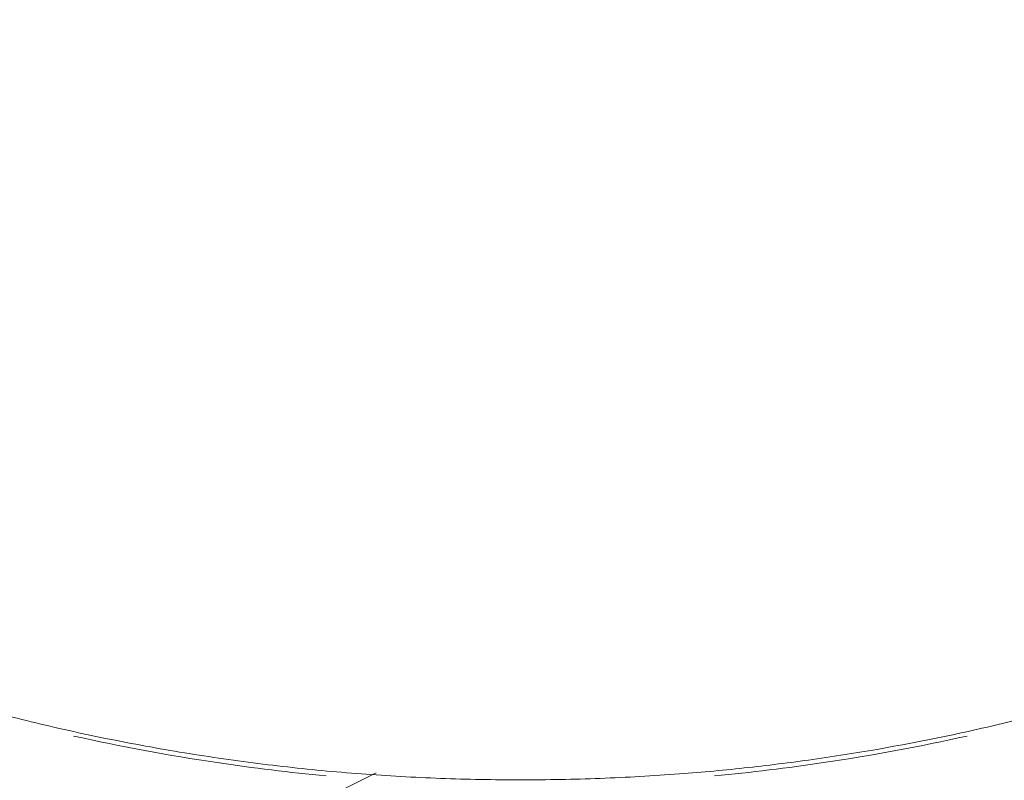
# Model space of a CAD drawing. Header units: millimetres. Extents: x 5980700 to 6194397, y -12939 to 2351883.
# Tile 73 of 124: x 6036539 to 6036701, y -2403 to -2279. Entities that reach past the tile are written whole.
import ezdxf

# ---------------------------------------------------------------- set-up
doc = ezdxf.new("R2010")
doc.units = ezdxf.units.MM
for name, color, linetype, lineweight in [('A-FLOR-PATT', 8, 'Continuous', 18), ('P-SANR-FIXT', 6, 'Continuous', 9), ('Q-CASE', 31, 'Continuous', 9)]:
    doc.layers.add(name, color=color, linetype=linetype, lineweight=lineweight)

# ---------------------------------------------------------------- blocks, each defined once
blk = doc.blocks.new('Componentes de gabinete 9 - Componentes de gabinete 10-3871332-PLANTA DE CAIMENTO DE PISOS - TÉRREO')
at = {"layer": 'Q-CASE', "lineweight": 5}
h = blk.add_hatch(dxfattribs=at)
h.set_pattern_fill('FP_32', color=256, style=0, pattern_type=2)
h.set_pattern_definition([(0, (2e-05, -3e-05), (812.8, 203.2), [33.528, -576.072, 33.528, -576.072, -3251.2]), (0, (2e-05, -3e-05), (812.8, 203.2), [-1219.2, 33.528, -1185.672, 33.528, -576.072, -1422.4]), (0, (2e-05, -3e-05), (812.8, 203.2), [-3048, 33.528, -372.872, 33.528, -982.472]), (120, (304.8, 101.6), (-582.3763620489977, 602.3054481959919), [33.52799999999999, -576.0719999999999, 33.52799999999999, -576.0719999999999, -3251.199999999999]), (120, (304.8, 101.6), (-582.3763620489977, 602.3054481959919), [-1219.2, 33.52799999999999, -1185.672, 33.52799999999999, -576.0719999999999, -1422.4]), (120, (304.8, 101.6), (-582.3763620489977, 602.3054481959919), [-3048, 33.52799999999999, -372.8719999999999, 33.52799999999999, -982.4719999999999]), (240, (406.4, 508), (-230.4236379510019, -805.5054481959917), [33.528, -576.072, 33.528, -576.072, -3251.2]), (240, (406.4, 508), (-230.4236379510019, -805.5054481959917), [-1219.2, 33.528, -1185.672, 33.528, -576.072, -1422.4]), (240, (406.4, 508), (-230.4236379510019, -805.5054481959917), [-3048, 33.528, -372.872, 33.528, -982.472])])
h.paths.add_polyline_path([(-1916.627681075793, -2503.341032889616), (-1916.627681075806, -1928.341032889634), (-4090.616646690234, -1928.341032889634), (-4090.616646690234, -2018.841821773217), (-4266.627681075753, -2018.841821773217), (-4266.627681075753, -2503.341032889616), (-2157.504512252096, -2503.341032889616)])
h.paths.add_polyline_path([(-3110.634107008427, -2404.163083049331), (-3167.436296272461, -2399.394518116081), (-3221.157012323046, -2385.38959533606), (-3268.906719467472, -2363.038630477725), (-3308.194852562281, -2333.777107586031), (-3337.907475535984, -2297.861812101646), (-3354.729751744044, -2262.080064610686), (-3360.600275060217, -2223.341032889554), (-3354.729751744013, -2184.602001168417), (-3335.245784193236, -2144.961343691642), (-3308.194852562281, -2112.904958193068), (-3268.906719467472, -2083.643435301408), (-3221.157012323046, -2061.292470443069), (-3167.436296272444, -2047.287547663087), (-3110.634107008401, -2042.518982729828), (-3072.063723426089, -2045.756980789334), (-3073.614829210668, -2014.807732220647), (-3075.889238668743, -2009.253733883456), (-3076.651862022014, -2003.300731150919), (-3075.850939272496, -1997.352760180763), (-3073.29385822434, -1991.492903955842), (-3069.878323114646, -1987.058951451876), (-3065.11199704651, -1983.411764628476), (-3059.56534687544, -1981.119493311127), (-3053.61482921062, -1980.337716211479), (-3047.664311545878, -1981.119493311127), (-3040.81046620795, -1984.412028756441), (-3037.351335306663, -1987.058951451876), (-3033.614829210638, -1991.990953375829), (-3031.378719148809, -1997.352760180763), (-3030.577796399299, -2003.300731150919), (-3031.340419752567, -2009.253733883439), (-3033.614829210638, -2014.807732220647), (-3035.478337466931, -2051.831263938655), (-3033.390313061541, -2052.15085995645), (-3025.61542372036, -2054.643551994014), (-3000.111201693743, -2061.292470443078), (-2952.361494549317, -2083.643435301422), (-2913.073361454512, -2112.904958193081), (-2884.108826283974, -2147.229036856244), (-2866.538462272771, -2184.602001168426), (-2860.667938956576, -2223.341032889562), (-2866.538462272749, -2262.080064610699), (-2884.108826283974, -2299.453028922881), (-2913.073361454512, -2333.777107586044), (-2952.361494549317, -2363.038630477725), (-3000.111201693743, -2385.38959533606), (-3053.831917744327, -2399.394518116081)])
h.paths.add_polyline_path([(-2291.627681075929, -2404.16308304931), (-2348.429870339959, -2399.394518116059), (-2402.150586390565, -2385.38959533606), (-2451.939830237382, -2361.51959800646), (-2489.188426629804, -2333.777107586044), (-2518.152961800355, -2299.453028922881), (-2535.72332581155, -2262.080064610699), (-2541.593849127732, -2223.341032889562), (-2535.72332581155, -2184.602001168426), (-2518.152961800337, -2147.229036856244), (-2489.188426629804, -2112.904958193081), (-2449.90029353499, -2083.643435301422), (-2402.150586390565, -2061.292470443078), (-2348.42987034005, -2047.287547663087), (-2310.16307827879, -2044.075036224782), (-2311.627681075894, -2014.807732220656), (-2313.90209053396, -2009.253733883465), (-2314.664713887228, -2003.300731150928), (-2313.863791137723, -1997.352760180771), (-2311.306710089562, -1991.492903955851), (-2304.722171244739, -1984.634033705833), (-2303.124848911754, -1983.411764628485), (-2297.578198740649, -1981.119493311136), (-2291.627681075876, -1980.337716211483), (-2285.677163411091, -1981.119493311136), (-2280.130513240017, -1983.411764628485), (-2275.364187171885, -1987.058951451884), (-2271.62768107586, -1991.990953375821), (-2269.353271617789, -1997.637186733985), (-2268.590648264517, -2003.300731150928), (-2269.353271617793, -2009.253733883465), (-2271.62768107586, -2014.807732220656), (-2271.948652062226, -2044.171044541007), (-2234.825491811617, -2047.287547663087), (-2181.104775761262, -2061.292470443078), (-2133.355068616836, -2083.643435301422), (-2094.066935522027, -2112.904958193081), (-2065.102400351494, -2147.229036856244), (-2047.532036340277, -2184.60200116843), (-2041.661513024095, -2223.341032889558), (-2047.532036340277, -2262.080064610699), (-2065.102400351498, -2299.453028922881), (-2094.066935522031, -2333.777107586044), (-2133.355068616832, -2363.038630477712), (-2181.104775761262, -2385.389595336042), (-2234.825491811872, -2399.394518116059)])
h.paths.add_polyline_path([(-3853.614829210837, -2404.163083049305), (-3910.417018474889, -2399.394518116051), (-3964.137734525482, -2385.389595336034), (-4011.887441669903, -2363.038630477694), (-4055.841707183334, -2329.142378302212), (-4081.97028659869, -2296.553628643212), (-4098.118636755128, -2260.765137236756), (-4103.580997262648, -2223.341032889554), (-4097.710473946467, -2184.602001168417), (-4080.14010993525, -2147.229036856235), (-4051.175574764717, -2112.904958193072), (-4011.887441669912, -2083.643435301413), (-3964.137734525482, -2061.292470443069), (-3910.417018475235, -2047.287547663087), (-3872.19667104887, -2043.171977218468), (-3873.614829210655, -2014.807732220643), (-3875.889238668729, -2009.253733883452), (-3876.651862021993, -2003.300731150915), (-3875.850939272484, -1997.352760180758), (-3873.293858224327, -1991.492903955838), (-3868.415851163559, -1985.939869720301), (-3865.111997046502, -1983.411764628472), (-3859.565346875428, -1981.119493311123), (-3853.61482921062, -1980.337716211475), (-3847.664311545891, -1981.119493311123), (-3842.117661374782, -1983.411764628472), (-3837.351335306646, -1987.058951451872), (-3833.614829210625, -1991.990953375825), (-3831.378719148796, -1997.352760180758), (-3830.577796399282, -2003.300731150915), (-3831.340419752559, -2009.253733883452), (-3833.614829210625, -2014.807732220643), (-3833.935800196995, -2044.171044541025), (-3796.812639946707, -2047.287547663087), (-3743.091923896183, -2061.292470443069), (-3695.342216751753, -2083.643435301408), (-3651.387951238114, -2117.539687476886), (-3625.259371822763, -2150.128437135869), (-3609.111021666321, -2185.91692854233), (-3603.648661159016, -2223.341032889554), (-3609.519184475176, -2262.080064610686), (-3629.681102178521, -2302.524118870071), (-3656.054083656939, -2333.777107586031), (-3695.342216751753, -2363.038630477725), (-3743.091923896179, -2385.38959533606), (-3796.812639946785, -2399.394518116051), (-3847.738132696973, -2403.669732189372)])
h = blk.add_hatch(dxfattribs=at)
h.set_pattern_fill('FP_33', color=256, style=0, pattern_type=2)
h.set_pattern_definition([(216.87, (635, 1587.5), (4762.494328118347, 3175.008507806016), [793.75, -7143.75]), (206.565, (1587.5, 1111.25), (-1587.501456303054, -1587.499067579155), [1774.879, -1774.879]), (198.435, (1587.5, 317.5), (-3174.997452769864, -1587.50290376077), [1004.024, -4016.092])])
h.paths.add_polyline_path([(-1916.627681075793, -2503.341032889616), (-1916.627681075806, -1928.341032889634), (-4090.616646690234, -1928.341032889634), (-4090.616646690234, -2018.841821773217), (-4266.627681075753, -2018.841821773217), (-4266.627681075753, -2503.341032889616), (-2157.504512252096, -2503.341032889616)])
h.paths.add_polyline_path([(-3110.634107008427, -2404.163083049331), (-3167.436296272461, -2399.394518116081), (-3221.157012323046, -2385.38959533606), (-3268.906719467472, -2363.038630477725), (-3308.194852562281, -2333.777107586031), (-3337.907475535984, -2297.861812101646), (-3354.729751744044, -2262.080064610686), (-3360.600275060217, -2223.341032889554), (-3354.729751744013, -2184.602001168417), (-3335.245784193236, -2144.961343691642), (-3308.194852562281, -2112.904958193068), (-3268.906719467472, -2083.643435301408), (-3221.157012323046, -2061.292470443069), (-3167.436296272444, -2047.287547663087), (-3110.634107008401, -2042.518982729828), (-3072.063723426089, -2045.756980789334), (-3073.614829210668, -2014.807732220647), (-3075.889238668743, -2009.253733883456), (-3076.651862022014, -2003.300731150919), (-3075.850939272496, -1997.352760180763), (-3073.29385822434, -1991.492903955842), (-3069.878323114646, -1987.058951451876), (-3065.11199704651, -1983.411764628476), (-3059.56534687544, -1981.119493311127), (-3053.61482921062, -1980.337716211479), (-3047.664311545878, -1981.119493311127), (-3040.81046620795, -1984.412028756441), (-3037.351335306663, -1987.058951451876), (-3033.614829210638, -1991.990953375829), (-3031.378719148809, -1997.352760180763), (-3030.577796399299, -2003.300731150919), (-3031.340419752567, -2009.253733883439), (-3033.614829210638, -2014.807732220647), (-3035.478337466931, -2051.831263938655), (-3033.390313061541, -2052.15085995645), (-3025.61542372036, -2054.643551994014), (-3000.111201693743, -2061.292470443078), (-2952.361494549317, -2083.643435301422), (-2913.073361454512, -2112.904958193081), (-2884.108826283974, -2147.229036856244), (-2866.538462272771, -2184.602001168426), (-2860.667938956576, -2223.341032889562), (-2866.538462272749, -2262.080064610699), (-2884.108826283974, -2299.453028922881), (-2913.073361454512, -2333.777107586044), (-2952.361494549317, -2363.038630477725), (-3000.111201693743, -2385.38959533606), (-3053.831917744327, -2399.394518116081)])
h.paths.add_polyline_path([(-2291.627681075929, -2404.16308304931), (-2348.429870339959, -2399.394518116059), (-2402.150586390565, -2385.38959533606), (-2451.939830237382, -2361.51959800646), (-2489.188426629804, -2333.777107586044), (-2518.152961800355, -2299.453028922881), (-2535.72332581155, -2262.080064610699), (-2541.593849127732, -2223.341032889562), (-2535.72332581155, -2184.602001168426), (-2518.152961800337, -2147.229036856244), (-2489.188426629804, -2112.904958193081), (-2449.90029353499, -2083.643435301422), (-2402.150586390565, -2061.292470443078), (-2348.42987034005, -2047.287547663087), (-2310.16307827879, -2044.075036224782), (-2311.627681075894, -2014.807732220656), (-2313.90209053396, -2009.253733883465), (-2314.664713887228, -2003.300731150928), (-2313.863791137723, -1997.352760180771), (-2311.306710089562, -1991.492903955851), (-2304.722171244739, -1984.634033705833), (-2303.124848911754, -1983.411764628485), (-2297.578198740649, -1981.119493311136), (-2291.627681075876, -1980.337716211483), (-2285.677163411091, -1981.119493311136), (-2280.130513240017, -1983.411764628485), (-2275.364187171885, -1987.058951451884), (-2271.62768107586, -1991.990953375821), (-2269.353271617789, -1997.637186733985), (-2268.590648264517, -2003.300731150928), (-2269.353271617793, -2009.253733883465), (-2271.62768107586, -2014.807732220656), (-2271.948652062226, -2044.171044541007), (-2234.825491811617, -2047.287547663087), (-2181.104775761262, -2061.292470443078), (-2133.355068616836, -2083.643435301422), (-2094.066935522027, -2112.904958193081), (-2065.102400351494, -2147.229036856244), (-2047.532036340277, -2184.60200116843), (-2041.661513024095, -2223.341032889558), (-2047.532036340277, -2262.080064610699), (-2065.102400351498, -2299.453028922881), (-2094.066935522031, -2333.777107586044), (-2133.355068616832, -2363.038630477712), (-2181.104775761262, -2385.389595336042), (-2234.825491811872, -2399.394518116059)])
h.paths.add_polyline_path([(-3853.614829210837, -2404.163083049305), (-3910.417018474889, -2399.394518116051), (-3964.137734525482, -2385.389595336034), (-4011.887441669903, -2363.038630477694), (-4055.841707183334, -2329.142378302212), (-4081.97028659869, -2296.553628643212), (-4098.118636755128, -2260.765137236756), (-4103.580997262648, -2223.341032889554), (-4097.710473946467, -2184.602001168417), (-4080.14010993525, -2147.229036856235), (-4051.175574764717, -2112.904958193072), (-4011.887441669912, -2083.643435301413), (-3964.137734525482, -2061.292470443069), (-3910.417018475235, -2047.287547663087), (-3872.19667104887, -2043.171977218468), (-3873.614829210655, -2014.807732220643), (-3875.889238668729, -2009.253733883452), (-3876.651862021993, -2003.300731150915), (-3875.850939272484, -1997.352760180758), (-3873.293858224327, -1991.492903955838), (-3868.415851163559, -1985.939869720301), (-3865.111997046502, -1983.411764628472), (-3859.565346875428, -1981.119493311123), (-3853.61482921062, -1980.337716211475), (-3847.664311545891, -1981.119493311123), (-3842.117661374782, -1983.411764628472), (-3837.351335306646, -1987.058951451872), (-3833.614829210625, -1991.990953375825), (-3831.378719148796, -1997.352760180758), (-3830.577796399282, -2003.300731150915), (-3831.340419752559, -2009.253733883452), (-3833.614829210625, -2014.807732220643), (-3833.935800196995, -2044.171044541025), (-3796.812639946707, -2047.287547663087), (-3743.091923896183, -2061.292470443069), (-3695.342216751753, -2083.643435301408), (-3651.387951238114, -2117.539687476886), (-3625.259371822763, -2150.128437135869), (-3609.111021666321, -2185.91692854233), (-3603.648661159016, -2223.341032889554), (-3609.519184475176, -2262.080064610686), (-3629.681102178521, -2302.524118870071), (-3656.054083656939, -2333.777107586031), (-3695.342216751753, -2363.038630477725), (-3743.091923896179, -2385.38959533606), (-3796.812639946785, -2399.394518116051), (-3847.738132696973, -2403.669732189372)])
at = {"layer": 'Q-CASE', "color": 133, "lineweight": 5}
for points, knots in [([(-3885.519421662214, -2402.671329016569), (-3891.521960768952, -2402.108263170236), (-3905.507440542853, -2400.418702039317), (-3919.2428506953, -2397.867574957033), (-3926.991538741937, -2396.133383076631)], [-1.445544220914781, -1.445544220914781, -1.445544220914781, -1.445544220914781, -1.374446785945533, -1.279085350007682, -1.279085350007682, -1.279085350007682, -1.279085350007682]), ([(-3780.238119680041, -2396.133383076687), (-3787.986807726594, -2397.867574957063), (-3801.722217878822, -2400.418702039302), (-3815.707697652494, -2402.108263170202), (-3821.710236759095, -2402.671329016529)], [-1.862507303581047, -1.862507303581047, -1.862507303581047, -1.862507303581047, -1.767145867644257, -1.69604843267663, -1.69604843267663, -1.69604843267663, -1.69604843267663])]:
    blk.add_open_spline(points, degree=3, knots=knots, dxfattribs=at)
blk = doc.blocks.new('Deca_Cuba de Embutir Universal Oval_L_37 - L_37_17_Branco Gelo GE17-3871355-PLANTA DE CAIMENTO DE PISOS - TÉRREO')
at = {"layer": 'P-SANR-FIXT', "color": 90, "lineweight": 5}
blk.add_open_spline([(249.9661680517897, 1.331533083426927e-10), (249.9487605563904, -5.576945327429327), (249.2309886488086, -16.62909343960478), (246.115976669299, -32.87857124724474), (240.9310606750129, -48.86985488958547), (233.6497721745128, -64.65930090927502), (224.5382467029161, -79.66567800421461), (215.2553353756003, -91.77789523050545), (206.9657915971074, -101.0462082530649), (198.180570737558, -109.9407754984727), (186.0096777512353, -120.6046998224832), (172.5539843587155, -130.4356117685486), (161.1881014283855, -137.656893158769), (149.2540249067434, -144.5623275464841), (133.4974984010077, -152.4759765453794), (113.7195315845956, -160.5714865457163), (96.19751944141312, -166.2871145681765), (81.88559020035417, -170.1341858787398), (67.45751990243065, -173.4712949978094), (52.53989968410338, -176.1199207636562), (37.44757654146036, -178.0282909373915), (25.60058598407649, -179.1276033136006), (13.14112405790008, -179.8284308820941), (0.0001121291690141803, -180.0736605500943), (-13.14157257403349, -179.8284000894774), (-26.14073191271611, -179.0972557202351), (-39.06697626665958, -177.8662240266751), (-51.99215843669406, -176.1386276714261), (-64.7757108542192, -173.9312076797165), (-77.2797440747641, -171.269846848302), (-89.56807652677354, -168.130442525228), (-101.7120111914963, -164.5054827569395), (-113.578869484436, -160.4323892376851), (-125.0412526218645, -155.9571231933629), (-136.1546241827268, -151.0465540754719), (-146.9865604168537, -145.682658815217), (-157.4180866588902, -139.9219055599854), (-167.3378583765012, -133.8283248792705), (-176.7905614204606, -127.3612064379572), (-185.8370916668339, -120.4928035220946), (-194.3773779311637, -113.2961635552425), (-202.3209972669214, -105.8505852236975), (-209.6999008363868, -98.1095680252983), (-216.5656575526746, -90.03681551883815), (-222.8414178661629, -81.71890648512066), (-228.4618392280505, -73.24640232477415), (-233.4439695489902, -64.57105873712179), (-239.2929150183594, -52.66577943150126), (-244.9629843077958, -37.46108720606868), (-249.0120068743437, -18.99355938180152), (-249.9462737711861, -6.373651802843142), (-249.9661680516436, 8.54113087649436e-11)], degree=3, knots=[-1, -1, -1, -1, -0.9708333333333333, -0.9416666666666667, -0.9125, -0.8833333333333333, -0.8541666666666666, -0.825, -0.8104166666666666, -0.7958333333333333, -0.7666666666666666, -0.7374999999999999, -0.7229166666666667, -0.7083333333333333, -0.6791666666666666, -0.6499999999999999, -0.6208333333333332, -0.60625, -0.5916666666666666, -0.5625, -0.5479166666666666, -0.5333333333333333, -0.5166666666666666, -0.5, -0.4833333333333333, -0.4666666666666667, -0.45, -0.4333333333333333, -0.4166666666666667, -0.4, -0.3833333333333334, -0.3666666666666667, -0.35, -0.3333333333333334, -0.3166666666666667, -0.3, -0.2833333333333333, -0.2666666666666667, -0.25, -0.2333333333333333, -0.2166666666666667, -0.2, -0.1833333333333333, -0.1666666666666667, -0.15, -0.1333333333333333, -0.1166666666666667, -0.1, -0.06666666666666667, -0.03333333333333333, 0, 0, 0, 0], dxfattribs=at)
blk = doc.blocks.new('BE-PMSa-MOD-ARQ-CONEXAODOFUTURO-EX-000-R_rvt-1-PLANTA DE CAIMENTO DE PISOS - TÉRREO')
at = {"layer": 'A-FLOR-PATT', "lineweight": 5}
h = blk.add_hatch(dxfattribs=at)
h.set_pattern_fill('FP_19', color=71, style=0, pattern_type=2)
h.set_pattern_definition([(0, (1076.385, -4153.340999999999), (0, 450), []), (90, (1076.385, -4153.340999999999), (-450, 2.755455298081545e-14), [])])
h.paths.add_polyline_path([(-1408.117406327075, -6885.841005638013), (-1448.117406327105, -6885.841005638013), (-1448.117406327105, -6165.841005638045), (-1458.117406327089, -6165.841005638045), (-1458.117406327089, -6154.841005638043), (-1478.122472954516, -6154.841005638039), (-1478.122472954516, -6265.841005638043), (-1497.12247295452, -6265.841005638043), (-1497.12247295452, -6135.841005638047), (-1458.117406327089, -6135.841005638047), (-1458.117406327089, -6125.841005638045), (-1448.117406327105, -6125.841005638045), (-1448.117406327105, -6085.84100563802), (-1408.117406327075, -6085.84100563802), (-1408.117406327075, -6125.841005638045), (-1398.117406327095, -6125.841005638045), (-1398.117406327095, -6135.841005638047), (-1359.11233969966, -6135.841005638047), (-1359.11233969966, -6265.841005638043), (-1378.112339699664, -6265.841005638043), (-1379.117406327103, -6154.841005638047), (-1398.117406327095, -6154.841005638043), (-1398.117406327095, -6165.841005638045), (-1408.117406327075, -6165.841005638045), (-1408.117406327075, -6804.748590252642)])
h.paths.add_polyline_path([(-422.2840729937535, -6885.841005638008), (-462.2840729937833, -6885.841005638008), (-462.2840729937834, -6165.841005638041), (-472.284072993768, -6165.841005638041), (-472.284072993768, -6154.841005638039), (-492.2891396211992, -6154.841005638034), (-492.2891396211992, -6265.841005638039), (-511.2891396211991, -6265.841005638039), (-511.2891396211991, -6135.841005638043), (-472.284072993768, -6135.841005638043), (-472.284072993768, -6125.841005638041), (-462.2840729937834, -6125.841005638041), (-462.2840729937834, -6085.841005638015), (-422.2840729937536, -6085.841005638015), (-422.2840729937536, -6125.841005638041), (-412.2840729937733, -6125.841005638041), (-412.2840729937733, -6135.841005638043), (-373.2790063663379, -6135.841005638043), (-373.2790063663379, -6265.841005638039), (-392.2790063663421, -6265.841005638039), (-393.2840729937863, -6154.841005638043), (-412.2840729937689, -6154.841005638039), (-412.2840729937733, -6165.841005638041), (-422.2840729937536, -6165.841005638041), (-422.2840729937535, -6804.748590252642)])
h.paths.add_polyline_path([(563.5492603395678, -6885.841005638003), (523.5492603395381, -6885.841005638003), (523.5492603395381, -6165.841005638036), (513.5492603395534, -6165.841005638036), (513.5492603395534, -6154.84100563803), (493.5441937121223, -6154.841005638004), (493.5441937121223, -6265.841005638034), (474.5441937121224, -6265.841005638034), (474.5441937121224, -6135.841005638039), (513.5492603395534, -6135.841005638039), (513.5492603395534, -6125.841005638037), (523.5492603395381, -6125.841005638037), (523.5492603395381, -6085.841005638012), (563.5492603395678, -6085.841005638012), (563.5492603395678, -6125.841005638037), (573.5492603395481, -6125.841005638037), (573.5492603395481, -6135.841005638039), (612.5543269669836, -6135.841005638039), (612.5543269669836, -6265.841005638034), (593.5543269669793, -6265.841005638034), (592.5492603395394, -6154.841005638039), (573.5492603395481, -6154.841005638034), (573.5492603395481, -6165.841005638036), (563.5492603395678, -6165.841005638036), (563.5492603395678, -6804.748590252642)])
h.paths.add_polyline_path([(1549.382593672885, -6885.841005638), (1509.382593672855, -6885.841005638), (1509.382593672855, -6165.841005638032), (1499.38259367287, -6165.841005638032), (1499.38259367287, -6154.841005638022), (1479.377527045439, -6154.841005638), (1479.377527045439, -6265.84100563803), (1460.377527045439, -6265.84100563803), (1460.377527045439, -6135.841005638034), (1499.38259367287, -6135.841005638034), (1499.38259367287, -6125.841005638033), (1509.382593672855, -6125.841005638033), (1509.382593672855, -6085.841005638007), (1549.382593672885, -6085.841005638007), (1549.382593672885, -6125.841005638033), (1559.382593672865, -6125.841005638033), (1559.382593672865, -6135.841005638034), (1598.387660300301, -6135.841005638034), (1598.387660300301, -6265.84100563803), (1579.387660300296, -6265.84100563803), (1578.382593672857, -6154.841005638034), (1559.382593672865, -6154.84100563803), (1559.382593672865, -6165.841005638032), (1549.382593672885, -6165.841005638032), (1549.382593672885, -6839.505983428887)])
h.paths.add_polyline_path([(-3379.784072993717, -6885.841005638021), (-3419.784072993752, -6885.841005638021), (-3419.784072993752, -6165.841005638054), (-3429.784072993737, -6165.841005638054), (-3429.784072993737, -6154.841005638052), (-3449.789139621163, -6154.841005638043), (-3449.789139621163, -6265.841005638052), (-3468.789139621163, -6265.841005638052), (-3468.789139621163, -6135.841005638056), (-3429.784072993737, -6135.841005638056), (-3429.784072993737, -6125.841005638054), (-3419.784072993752, -6125.841005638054), (-3419.784072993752, -6085.841005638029), (-3379.784072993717, -6085.841005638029), (-3379.784072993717, -6125.841005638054), (-3369.784072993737, -6125.841005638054), (-3369.784072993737, -6135.841005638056), (-3330.779006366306, -6135.841005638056), (-3330.779006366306, -6265.841005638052), (-3349.779006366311, -6265.841005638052), (-3350.784072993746, -6154.841005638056), (-3369.784072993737, -6154.841005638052), (-3369.784072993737, -6165.841005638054), (-3379.784072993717, -6165.841005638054), (-3379.784072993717, -6804.748590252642)])
h.paths.add_polyline_path([(-2393.950739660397, -6885.841005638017), (-2433.950739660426, -6885.841005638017), (-2433.950739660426, -6165.841005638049), (-2443.950739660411, -6165.841005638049), (-2443.950739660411, -6154.841005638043), (-2463.955806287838, -6154.841005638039), (-2463.955806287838, -6265.841005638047), (-2482.955806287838, -6265.841005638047), (-2482.955806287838, -6135.841005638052), (-2443.950739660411, -6135.841005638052), (-2443.950739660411, -6125.84100563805), (-2433.950739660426, -6125.84100563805), (-2433.950739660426, -6085.841005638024), (-2393.950739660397, -6085.841005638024), (-2393.950739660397, -6125.84100563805), (-2383.950739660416, -6125.84100563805), (-2383.950739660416, -6135.841005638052), (-2344.945673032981, -6135.841005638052), (-2344.945673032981, -6265.841005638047), (-2363.945673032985, -6265.841005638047), (-2364.950739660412, -6154.841005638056), (-2383.950739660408, -6154.841005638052), (-2383.950739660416, -6165.841005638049), (-2393.950739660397, -6165.841005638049), (-2393.950739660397, -6804.748590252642)])
h.paths.add_polyline_path([(-1633.586260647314, -8187.825683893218), (-1326.11487301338, -8187.825683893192), (-1326.11487301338, -6915.841005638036), (-1408.117406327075, -6915.841005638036), (-1408.117406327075, -6885.841005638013), (-1222.284072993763, -6885.841005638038), (-1222.284072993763, -6915.841005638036), (-1296.11487301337, -6915.841005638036), (-1296.11487301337, -8187.825683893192), (-340.281539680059, -8187.825683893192), (-340.281539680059, -6915.841005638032), (-422.2840729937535, -6915.841005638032), (-422.2840729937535, -6885.841005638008), (-236.4507396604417, -6885.841005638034), (-236.4507396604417, -6915.841005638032), (-310.281539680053, -6915.841005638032), (-310.2815396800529, -8187.825683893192), (645.5517936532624, -8187.825683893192), (645.5517936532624, -6915.841005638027), (563.5492603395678, -6915.841005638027), (563.5492603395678, -6885.841005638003), (749.3825936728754, -6885.84100563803), (749.3825936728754, -6915.841005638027), (675.5517936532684, -6915.841005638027), (675.5517936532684, -8187.825683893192), (1631.385126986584, -8187.825683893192), (1631.385126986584, -6915.841005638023), (1549.382593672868, -6915.841005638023), (1549.382593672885, -6885.841005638), (1876.385126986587, -6885.841005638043), (1876.385126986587, -5160.841005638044), (1819.382593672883, -5160.84100563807), (1819.382593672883, -5130.841005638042), (1876.385126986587, -5130.841005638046), (1876.385126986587, -3880.841005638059), (1437.385126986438, -3880.841005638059), (1436.385126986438, -3898.231985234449), (1424.554938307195, -3898.231985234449), (1424.554938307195, -3931.218364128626), (1419.460598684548, -3931.218364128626), (1419.460598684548, -3946.925911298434), (1413.385126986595, -3946.925911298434), (1413.385126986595, -3958.858886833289), (1444.385126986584, -3958.858886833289), (1444.385126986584, -3970.828505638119), (1370.385126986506, -3970.828505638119), (1370.385126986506, -3958.948636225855), (1401.385126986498, -3958.858886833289), (1401.385126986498, -3946.925911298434), (1395.309655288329, -3946.925911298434), (1395.309655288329, -3931.218364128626), (1390.215315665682, -3931.218364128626), (1390.215315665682, -3898.231985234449), (1377.385126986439, -3897.231985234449), (1377.385126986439, -3880.841005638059), (938.3851269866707, -3880.841005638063), (938.385126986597, -5130.841005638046), (1019.382593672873, -5130.841005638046), (1019.382593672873, -5160.841005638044), (816.3825936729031, -5160.84100563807), (816.3825936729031, -5130.841005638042), (908.3851269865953, -5130.841005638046), (908.3851269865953, -3880.841005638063), (469.3851269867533, -3880.841005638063), (468.3851269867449, -3898.231985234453), (456.554938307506, -3898.231985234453), (456.554938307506, -3931.21836412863), (451.4605986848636, -3931.21836412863), (451.4605986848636, -3946.925911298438), (445.3851269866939, -3946.925911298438), (445.3851269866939, -3958.948636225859), (476.3851269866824, -3958.948636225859), (476.3851269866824, -3970.828505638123), (402.3851269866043, -3970.828505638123), (402.3851269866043, -3958.858886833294), (433.3851269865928, -3958.858886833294), (433.3851269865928, -3946.925911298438), (427.3096552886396, -3946.925911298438), (427.3096552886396, -3931.21836412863), (422.2153156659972, -3931.21836412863), (422.2153156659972, -3898.231985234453), (409.3851269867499, -3897.231985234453), (409.3851269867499, -3880.841005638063), (-29.61487301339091, -3880.841005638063), (-29.61487301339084, -5130.841005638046), (16.38259367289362, -5130.841005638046), (16.38259367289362, -5160.841005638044), (-116.6174063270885, -5160.84100563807), (-116.6174063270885, -5130.841005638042), (-59.61487301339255, -5130.841005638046), (-59.61487301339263, -3880.841005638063), (-498.6148730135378, -3880.841005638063), (-499.6148730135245, -3898.231985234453), (-511.4450616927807, -3898.231985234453), (-511.4450616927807, -3931.21836412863), (-516.5394013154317, -3931.21836412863), (-516.5394013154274, -3946.925911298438), (-522.6148730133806, -3946.925911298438), (-522.6148730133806, -3958.858886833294), (-491.6148730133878, -3958.858886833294), (-491.6148730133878, -3970.828505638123), (-565.614873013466, -3970.828505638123), (-565.614873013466, -3958.948636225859), (-534.6148730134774, -3958.858886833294), (-534.6148730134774, -3946.925911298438), (-540.6903447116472, -3946.925911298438), (-540.6903447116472, -3931.21836412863), (-545.7846843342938, -3931.21836412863), (-545.7846843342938, -3898.231985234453), (-558.6148730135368, -3897.231985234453), (-558.6148730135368, -3880.841005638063), (-997.6148730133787, -3880.841005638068), (-997.6148730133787, -5130.841005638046), (-916.6174063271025, -5130.841005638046), (-916.6174063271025, -5160.841005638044), (-1084.617406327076, -5160.84100563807), (-1084.617406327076, -5130.841005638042), (-1027.61487301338, -5130.841005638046), (-1027.614873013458, -3880.841005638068), (-1466.614873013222, -3880.841005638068), (-1467.614873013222, -3898.231985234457), (-1479.44506169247, -3898.231985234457), (-1479.44506169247, -3931.218364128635), (-1484.539401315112, -3931.218364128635), (-1484.539401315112, -3946.925911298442), (-1490.614873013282, -3946.925911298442), (-1490.614873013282, -3958.948636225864), (-1459.614873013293, -3958.948636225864), (-1459.614873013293, -3970.828505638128), (-1533.614873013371, -3970.828505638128), (-1533.614873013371, -3958.858886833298), (-1502.614873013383, -3958.858886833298), (-1502.614873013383, -3946.925911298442), (-1508.690344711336, -3946.925911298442), (-1508.690344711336, -3931.218364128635), (-1513.784684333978, -3931.218364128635), (-1513.784684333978, -3898.231985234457), (-1526.614873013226, -3897.231985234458), (-1526.614873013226, -3880.841005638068), (-1965.614873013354, -3880.841005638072), (-1965.614873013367, -5130.841005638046), (-1884.61740632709, -5130.841005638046), (-1884.61740632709, -5160.841005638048), (-2052.617406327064, -5160.84100563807), (-2052.617406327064, -5130.841005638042), (-1995.614873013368, -5130.841005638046), (-1995.614873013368, -3880.841005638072), (-2434.614873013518, -3880.841005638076), (-2435.614873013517, -3898.231985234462), (-2447.445061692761, -3898.231985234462), (-2447.445061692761, -3931.218364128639), (-2452.539401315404, -3931.218364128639), (-2452.539401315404, -3946.925911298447), (-2458.614873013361, -3946.925911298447), (-2458.614873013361, -3958.858886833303), (-2427.614873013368, -3958.858886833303), (-2427.614873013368, -3970.828505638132), (-2501.614873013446, -3970.828505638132), (-2501.614873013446, -3958.948636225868), (-2470.614873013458, -3958.858886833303), (-2470.614873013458, -3946.925911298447), (-2476.690344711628, -3946.925911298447), (-2476.690344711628, -3931.218364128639), (-2481.78468433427, -3931.218364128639), (-2481.78468433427, -3898.231985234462), (-2494.614873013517, -3897.231985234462), (-2494.614873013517, -3880.841005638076), (-2933.614873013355, -3880.841005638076), (-2933.614873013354, -5130.841005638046), (-2852.617406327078, -5130.841005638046), (-2852.617406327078, -5160.841005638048), (-2963.614873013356, -5160.841005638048), (-2963.614873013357, -3730.841005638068), (-273.614873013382, -3730.841005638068), (-273.6148730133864, -1905.841005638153), (-333.6148730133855, -1905.841005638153), (-333.6148730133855, -1920.841005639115), (-403.6148730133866, -1920.841005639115), (-403.6148730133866, -1905.841005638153), (-413.6148730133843, -1905.841005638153), (-413.6148730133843, -2645.841005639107), (-403.614873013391, -2645.841005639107), (-403.614873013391, -2656.841005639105), (-383.6098063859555, -2656.841005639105), (-383.6098063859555, -2545.841005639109), (-364.6098063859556, -2545.841005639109), (-364.6098063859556, -2675.841005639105), (-403.614873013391, -2675.841005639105), (-403.614873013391, -2685.841005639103), (-413.6148730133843, -2685.841005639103), (-413.6148730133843, -2725.841005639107), (-443.614873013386, -2725.841005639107), (-443.614873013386, -2685.841005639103), (-453.6148730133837, -2685.841005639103), (-453.6148730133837, -2675.841005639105), (-492.6199396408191, -2675.841005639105), (-492.6199396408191, -2545.841005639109), (-473.6199396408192, -2545.841005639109), (-472.6148730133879, -2656.841005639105), (-453.6148730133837, -2656.841005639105), (-453.6148730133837, -2645.841005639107), (-443.614873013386, -2645.841005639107), (-443.614873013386, -1905.841005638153), (-1243.614873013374, -1905.841005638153), (-1243.614873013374, -1920.841005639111), (-1313.614873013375, -1920.841005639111), (-1313.614873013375, -1905.841005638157), (-1861.627696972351, -1905.841005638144), (-1861.627696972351, -2730.841005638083), (-1891.627696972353, -2730.841005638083), (-1891.627696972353, -2503.341005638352), (-4291.627696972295, -2503.34100563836), (-4291.627696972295, -3602.841794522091), (-4115.616662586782, -3602.841794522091), (-4115.616662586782, -3918.841794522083), (-4291.627696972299, -3918.841794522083), (-4291.62769697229, -6885.841005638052), (-4179.784072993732, -6885.841005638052), (-4179.784072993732, -6915.841005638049), (-4291.62769697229, -6915.841005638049), (-4291.62769697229, -8187.825683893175), (-3297.781539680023, -8187.825683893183), (-3297.781539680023, -6915.841005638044), (-3379.784072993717, -6915.841005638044), (-3379.784072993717, -6885.841005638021), (-3193.950739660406, -6885.841005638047), (-3193.950739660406, -6915.841005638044), (-3267.781539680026, -6915.841005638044), (-3267.781539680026, -8187.825683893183), (-2311.948206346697, -8187.825683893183), (-2311.948206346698, -6915.84100563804), (-2393.950739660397, -6915.84100563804), (-2393.950739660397, -6885.841005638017), (-2208.117406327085, -6885.841005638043), (-2208.117406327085, -6915.84100563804), (-2281.948206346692, -6915.84100563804), (-2281.948206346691, -8187.825683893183), (-1634.040783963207, -8187.825683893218)])
h.paths.add_polyline_path([(1081.283969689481, -8177.824964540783), (974.2429165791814, -8177.757752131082), (969.89444838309, -8176.62737626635), (962.5990053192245, -8171.491896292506), (958.4892938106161, -8163.573126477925), (957.9528572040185, -8159.112278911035), (958.3458896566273, -8046.283814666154), (960.307945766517, -8039.866218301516), (963.7283128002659, -8032.919235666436), (963.7283128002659, -7942.145418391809), (961.4375489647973, -7935.578149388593), (960.4463710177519, -7926.6496358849), (961.5940795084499, -7650.620109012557), (964.0656786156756, -7630.220274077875), (974.8299487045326, -7602.120334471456), (992.0949357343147, -7577.474922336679), (1014.827323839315, -7557.759074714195), (1044.094972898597, -7543.599703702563), (1071.00633885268, -7537.47041637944), (1104.593384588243, -7534.802663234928), (1150.72110646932, -7533.999939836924), (1177.139309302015, -7534.536061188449), (1217.145192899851, -7537.754905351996), (1245.244404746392, -7544.159408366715), (1272.081338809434, -7557.769795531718), (1294.810519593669, -7577.489024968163), (1312.071615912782, -7602.136909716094), (1322.831558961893, -7630.238285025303), (1326.446371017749, -7660.111296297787), (1325.461348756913, -7935.551189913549), (1322.756520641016, -7944.035336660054), (1322.75652064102, -8032.919235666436), (1327.175489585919, -8039.484241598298), (1328.701960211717, -8047.249322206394), (1328.191987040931, -8166.732035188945), (1324.318356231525, -8173.441360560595), (1317.609030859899, -8177.314991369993), (1313.735400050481, -8177.824964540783)])
h.paths.add_polyline_path([(327.9020667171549, -8177.824964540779), (-11.59041675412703, -8177.757752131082), (-15.938884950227, -8176.627376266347), (-23.23432801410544, -8171.491896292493), (-27.34403952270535, -8163.573126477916), (-27.88047612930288, -8159.11227891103), (-27.48744367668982, -8046.283814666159), (-25.52538756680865, -8039.866218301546), (-22.10502053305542, -8032.919235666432), (-22.10502053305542, -7942.145418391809), (-24.39578436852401, -7935.578149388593), (-25.38696231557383, -7926.649635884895), (-24.23925382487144, -7650.620109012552), (-21.76765471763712, -7630.220274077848), (-11.00338462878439, -7602.120334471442), (6.261602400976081, -7577.474922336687), (28.99399050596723, -7557.759074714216), (58.26163956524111, -7543.599703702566), (85.1730055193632, -7537.470416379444), (118.760051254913, -7534.802663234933), (164.8877731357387, -7533.999939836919), (197.9780157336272, -7535.04143530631), (231.3118595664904, -7537.754905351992), (259.4110714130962, -7544.159408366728), (286.2480054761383, -7557.769795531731), (308.9771862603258, -7577.48902496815), (326.2382825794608, -7602.136909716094), (336.9982256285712, -7630.238285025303), (340.613037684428, -7660.111296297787), (339.6280154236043, -7935.551189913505), (336.9231873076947, -7944.035336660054), (336.923187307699, -8032.919235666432), (341.3421562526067, -8039.484241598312), (342.8686268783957, -8047.249322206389), (342.3586537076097, -8166.73203518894), (338.4850228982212, -8173.441360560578), (331.7756975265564, -8177.314991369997)])
h.paths.add_polyline_path([(-992.9312666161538, -8177.824964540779), (-1001.772218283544, -8176.627376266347), (-1009.067661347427, -8171.491896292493), (-1013.177372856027, -8163.573126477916), (-1013.713809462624, -8159.11227891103), (-1013.320777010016, -8046.283814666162), (-1011.358720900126, -8039.866218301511), (-1007.938353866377, -8032.919235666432), (-1007.938353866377, -7942.145418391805), (-1010.229117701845, -7935.57814938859), (-1011.220295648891, -7926.649635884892), (-1010.072587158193, -7650.620109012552), (-1007.600988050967, -7630.22027407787), (-996.8367179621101, -7602.120334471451), (-979.5717309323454, -7577.474922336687), (-956.8393428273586, -7557.75907471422), (-927.5716937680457, -7543.599703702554), (-900.6603278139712, -7537.470416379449), (-867.0732820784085, -7534.802663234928), (-820.9455601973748, -7533.999939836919), (-794.5273573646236, -7534.536061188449), (-754.5214737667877, -7537.754905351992), (-726.4222619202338, -7544.159408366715), (-699.5853278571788, -7557.769795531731), (-676.8561470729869, -7577.489024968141), (-659.5950507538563, -7602.136909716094), (-648.8351077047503, -7630.238285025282), (-645.2202956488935, -7660.111296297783), (-646.2053179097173, -7935.55118991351), (-648.9101460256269, -7944.035336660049), (-648.9101460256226, -8032.919235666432), (-644.4911770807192, -8039.484241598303), (-642.9647064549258, -8047.249322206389), (-643.4746796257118, -8166.73203518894), (-647.3483104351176, -8173.441360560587), (-654.0576358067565, -8177.314991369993), (-661.1148590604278, -8177.824964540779), (-979.7632562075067, -8177.824964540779)])
h.paths.add_polyline_path([(-1863.06921016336, -8177.824964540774), (-1973.078744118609, -8177.757752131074), (-1977.427212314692, -8176.627376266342), (-1984.722655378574, -8171.491896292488), (-1988.832366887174, -8163.573126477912), (-1989.368803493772, -8159.112278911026), (-1988.975771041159, -8046.283814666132), (-1987.013714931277, -8039.866218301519), (-1983.593347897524, -8032.919235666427), (-1983.593347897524, -7942.145418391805), (-1985.884111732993, -7935.578149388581), (-1986.875289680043, -7926.649635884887), (-1985.72758118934, -7650.620109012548), (-1983.255982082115, -7630.22027407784), (-1972.491711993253, -7602.120334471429), (-1955.226724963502, -7577.474922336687), (-1932.494336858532, -7557.75907471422), (-1903.22668779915, -7543.599703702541), (-1876.315321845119, -7537.470416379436), (-1842.728276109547, -7534.802663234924), (-1796.60055422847, -7533.999939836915), (-1770.182351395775, -7534.53606118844), (-1730.176467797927, -7537.754905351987), (-1702.077255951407, -7544.159408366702), (-1675.240321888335, -7557.769795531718), (-1652.511141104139, -7577.489024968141), (-1635.250044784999, -7602.136909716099), (-1624.449879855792, -7630.570680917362), (-1620.875289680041, -7660.111296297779), (-1621.860311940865, -7935.551189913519), (-1624.565140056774, -7944.035336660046), (-1624.56514005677, -8032.919235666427), (-1620.146171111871, -8039.484241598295), (-1618.619700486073, -8047.249322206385), (-1619.129673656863, -8166.732035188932), (-1623.003304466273, -8173.441360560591), (-1629.712629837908, -8177.314991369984), (-1633.586260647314, -8177.824964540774)])
h.paths.add_polyline_path([(-2619.419593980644, -8177.82496454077), (-2958.912077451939, -8177.75775213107), (-2963.260545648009, -8176.627376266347), (-2970.555988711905, -8171.491896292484), (-2974.665700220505, -8163.573126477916), (-2975.202136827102, -8159.112278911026), (-2974.809104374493, -8046.283814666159), (-2972.847048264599, -8039.866218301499), (-2969.426681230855, -8032.919235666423), (-2969.426681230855, -7942.145418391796), (-2971.717445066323, -7935.578149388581), (-2972.708623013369, -7926.343502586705), (-2971.56091452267, -7650.620109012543), (-2969.089315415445, -7630.220274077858), (-2958.325045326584, -7602.120334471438), (-2941.060058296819, -7577.474922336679), (-2918.327670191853, -7557.759074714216), (-2889.060021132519, -7543.599703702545), (-2862.148655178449, -7537.470416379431), (-2828.561609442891, -7534.802663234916), (-2782.4338875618, -7533.999939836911), (-2756.015684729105, -7534.536061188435), (-2716.009801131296, -7537.754905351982), (-2687.910589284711, -7544.159408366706), (-2661.073655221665, -7557.769795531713), (-2638.344474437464, -7577.489024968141), (-2621.08337811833, -7602.136909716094), (-2610.323435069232, -7630.23828502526), (-2606.708623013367, -7660.111296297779), (-2607.693645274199, -7935.551189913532), (-2610.398473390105, -7944.035336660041), (-2610.3984733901, -8032.919235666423), (-2605.979504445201, -8039.48424159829), (-2604.453033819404, -8047.24932220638), (-2604.963006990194, -8166.732035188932), (-2608.836637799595, -8173.441360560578), (-2615.545963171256, -8177.314991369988)])
h.paths.add_polyline_path([(-3630.1498973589, -8105.84028628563), (-3969.023528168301, -8105.330313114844), (-3975.732853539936, -8101.456682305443), (-3979.606484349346, -8094.747356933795), (-3980.116457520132, -8090.87372612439), (-3980.116457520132, -7975.264643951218), (-3978.589986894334, -7967.499563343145), (-3974.171017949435, -7960.934557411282), (-3974.171017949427, -7871.338078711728), (-3976.875846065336, -7863.56651165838), (-3977.860868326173, -7854.637361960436), (-3976.712378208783, -7578.635430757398), (-3974.171017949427, -7558.057631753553), (-3963.48611322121, -7530.152231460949), (-3944.369171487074, -7503.894264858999), (-3919.652445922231, -7483.835936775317), (-3896.658902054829, -7472.174730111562), (-3866.537949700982, -7465.428494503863), (-3828.55380661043, -7462.551382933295), (-3781.621430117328, -7462.015261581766), (-3756.007881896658, -7462.817984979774), (-3721.171753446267, -7465.770227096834), (-3693.081068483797, -7472.168114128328), (-3666.241821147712, -7485.77439645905), (-3643.509433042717, -7505.490244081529), (-3626.244446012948, -7530.135656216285), (-3615.142810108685, -7561.020111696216), (-3611.858645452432, -7588.126618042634), (-3612.852046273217, -7863.593471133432), (-3615.142810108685, -7872.075620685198), (-3615.142810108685, -7962.107780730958), (-3611.722443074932, -7967.881540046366), (-3609.760386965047, -7974.299136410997), (-3609.367354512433, -7980.998444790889), (-3609.903791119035, -8091.58844822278), (-3614.013502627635, -8099.507218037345), (-3621.308945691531, -8104.642698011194), (-3625.657413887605, -8105.77307387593)])
h.paths.add_polyline_path([(-2052.617406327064, -5960.841005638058), (-2092.617406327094, -5960.841005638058), (-2092.617406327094, -5920.841005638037), (-2102.617406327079, -5920.841005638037), (-2102.617406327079, -5910.841005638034), (-2141.62247295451, -5910.841005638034), (-2141.62247295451, -5780.841005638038), (-2122.62247295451, -5780.841005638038), (-2121.61740632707, -5891.841005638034), (-2102.617406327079, -5891.841005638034), (-2102.617406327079, -5880.841005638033), (-2092.617406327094, -5880.841005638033), (-2092.617406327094, -5160.84100563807), (-2052.617406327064, -5160.84100563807), (-2052.617406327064, -5880.841005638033), (-2042.61740632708, -5880.841005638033), (-2042.61740632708, -5891.841005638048), (-2022.612339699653, -5891.84100563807), (-2022.612339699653, -5780.841005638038), (-2003.612339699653, -5780.841005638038), (-2003.612339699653, -5910.841005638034), (-2042.61740632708, -5910.841005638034), (-2042.61740632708, -5920.841005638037), (-2052.617406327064, -5920.841005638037)])
h.paths.add_polyline_path([(-116.6174063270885, -5960.841005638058), (-156.6174063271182, -5960.841005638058), (-156.6174063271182, -5920.841005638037), (-166.6174063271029, -5920.841005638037), (-166.6174063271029, -5910.841005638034), (-205.6224729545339, -5910.841005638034), (-205.622472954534, -5780.841005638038), (-186.6224729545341, -5780.841005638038), (-185.6174063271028, -5891.841005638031), (-166.6174063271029, -5891.841005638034), (-166.6174063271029, -5880.841005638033), (-156.6174063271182, -5880.841005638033), (-156.6174063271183, -5160.84100563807), (-116.6174063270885, -5160.84100563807), (-116.6174063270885, -5880.841005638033), (-106.6174063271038, -5880.841005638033), (-106.6174063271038, -5891.841005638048), (-86.61233969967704, -5891.84100563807), (-86.61233969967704, -5780.841005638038), (-67.61233969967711, -5780.841005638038), (-67.61233969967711, -5910.841005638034), (-106.6174063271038, -5910.841005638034), (-106.6174063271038, -5920.841005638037), (-116.6174063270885, -5920.841005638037)])
h.paths.add_polyline_path([(776.3825936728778, -5960.841005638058), (776.3825936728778, -5920.841005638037), (766.382593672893, -5920.841005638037), (766.382593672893, -5910.841005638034), (727.3775270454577, -5910.841005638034), (727.3775270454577, -5780.841005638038), (746.3775270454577, -5780.841005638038), (747.3825936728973, -5891.841005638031), (766.382593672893, -5891.841005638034), (766.382593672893, -5880.841005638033), (776.3825936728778, -5880.841005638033), (776.3825936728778, -5160.84100563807), (816.3825936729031, -5160.84100563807), (816.3825936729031, -5880.841005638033), (826.3825936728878, -5880.841005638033), (826.3825936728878, -5891.841005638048), (846.3876603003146, -5891.84100563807), (846.3876603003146, -5780.841005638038), (865.3876603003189, -5780.841005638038), (865.3876603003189, -5910.841005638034), (826.3825936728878, -5910.841005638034), (826.3825936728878, -5920.841005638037), (816.3825936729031, -5920.841005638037), (816.3825936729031, -5960.841005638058)])
h.paths.add_polyline_path([(1819.382593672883, -5960.841005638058), (1779.382593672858, -5960.841005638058), (1779.382593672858, -5920.841005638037), (1769.382593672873, -5920.841005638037), (1769.382593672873, -5910.841005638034), (1730.377527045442, -5910.841005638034), (1730.377527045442, -5780.841005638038), (1749.377527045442, -5780.841005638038), (1750.382593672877, -5891.841005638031), (1769.382593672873, -5891.841005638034), (1769.382593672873, -5880.841005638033), (1779.382593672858, -5880.841005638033), (1779.382593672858, -5160.84100563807), (1819.382593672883, -5160.84100563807), (1819.382593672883, -5880.841005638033), (1829.382593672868, -5880.841005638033), (1829.382593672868, -5891.841005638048), (1849.387660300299, -5891.84100563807), (1849.387660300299, -5780.841005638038), (1868.387660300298, -5780.841005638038), (1868.387660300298, -5910.841005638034), (1829.382593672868, -5910.841005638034), (1829.382593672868, -5920.841005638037), (1819.382593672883, -5920.841005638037)])
h.paths.add_polyline_path([(-1084.617406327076, -5960.841005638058), (-1124.617406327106, -5960.841005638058), (-1124.617406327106, -5920.841005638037), (-1134.617406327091, -5920.841005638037), (-1134.617406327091, -5910.841005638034), (-1173.622472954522, -5910.841005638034), (-1173.622472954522, -5780.841005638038), (-1154.622472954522, -5780.841005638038), (-1153.617406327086, -5891.841005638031), (-1134.617406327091, -5891.841005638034), (-1134.617406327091, -5880.841005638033), (-1124.617406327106, -5880.841005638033), (-1124.617406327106, -5160.84100563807), (-1084.617406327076, -5160.84100563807), (-1084.617406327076, -5880.841005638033), (-1074.617406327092, -5880.841005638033), (-1074.617406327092, -5891.841005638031), (-1054.612339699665, -5891.841005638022), (-1054.612339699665, -5780.841005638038), (-1035.612339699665, -5780.841005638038), (-1035.612339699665, -5910.841005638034), (-1074.617406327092, -5910.841005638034), (-1074.617406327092, -5920.841005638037), (-1084.617406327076, -5920.841005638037)])
h.paths.add_polyline_path([(-3110.634122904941, -2404.163055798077), (-3089.559253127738, -2402.354946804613), (-3132.171954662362, -2402.354946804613)])
h.paths.add_polyline_path([(-2291.627696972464, -2404.163055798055), (-2270.089865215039, -2402.35494680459), (-2313.165528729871, -2402.35494680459)])
h.paths.add_polyline_path([(-3853.61484510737, -2404.163055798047), (-3832.077013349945, -2402.354946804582), (-3875.152676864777, -2402.354946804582)])
h.paths.add_polyline_path([(-3142.339160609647, -2401.501406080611), (-3183.55053015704, -2395.193534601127), (-3167.436312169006, -2399.394490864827)])
h.paths.add_polyline_path([(-2323.332734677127, -2401.501406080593), (-2364.544104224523, -2395.193534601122), (-2348.429886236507, -2399.394490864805)])
h.paths.add_polyline_path([(-3885.319882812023, -2401.501406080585), (-3924.116436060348, -2395.82307415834), (-3910.41703437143, -2399.394490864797)])
h.paths.add_polyline_path([(-3078.929085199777, -2401.501406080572), (-3053.233014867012, -2399.238353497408), (-3040.810482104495, -2395.666917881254), (-3078.059864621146, -2401.36836192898)])
h.paths.add_polyline_path([(-2259.922659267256, -2401.50140608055), (-2234.825507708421, -2399.394490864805), (-2218.711289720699, -2395.193534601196), (-2246.15749904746, -2399.394490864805)])
h.paths.add_polyline_path([(-3821.909807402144, -2401.501406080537), (-3790.606665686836, -2397.776597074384), (-3791.218334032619, -2396.803725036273), (-3808.144647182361, -2399.394490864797)])
h.paths.add_polyline_path([(-3195.652806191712, -2392.038486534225), (-3231.517499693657, -2380.53997742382), (-3221.157028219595, -2385.389568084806)])
h.paths.add_polyline_path([(-2376.646380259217, -2392.038486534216), (-2412.511073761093, -2380.539977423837), (-2402.150602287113, -2385.389568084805)])
h.paths.add_polyline_path([(-3938.633528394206, -2392.038486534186), (-3974.498221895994, -2380.539977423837), (-3964.137750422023, -2385.38956808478)])
h.paths.add_polyline_path([(-3025.615439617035, -2392.038486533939), (-3000.111217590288, -2385.389568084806), (-2989.750746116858, -2380.539977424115), (-3004.87697517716, -2385.389568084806)])
h.paths.add_polyline_path([(-3768.596161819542, -2392.038486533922), (-3743.091939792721, -2385.389568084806), (-3732.731468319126, -2380.539977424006), (-3747.857697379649, -2385.389568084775)])
h.paths.add_polyline_path([(-2206.609013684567, -2392.038486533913), (-2181.104791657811, -2385.389568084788), (-2170.744320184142, -2380.539977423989), (-2185.870549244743, -2385.389568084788)])
h.paths.add_polyline_path([(-2155.670651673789, -2373.484205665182), (-2133.355084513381, -2363.038603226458), (-2133.355084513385, -2361.809115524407), (-2135.705106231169, -2363.038603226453)])
h.paths.add_polyline_path([(-3717.6577998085, -2373.484205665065), (-3695.342232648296, -2363.038603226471), (-3695.342232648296, -2361.809115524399), (-3697.69225436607, -2363.038603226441)])
h.paths.add_polyline_path([(-2974.677077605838, -2373.484205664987), (-2952.361510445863, -2363.038603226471), (-2952.361510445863, -2361.809115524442), (-2954.711532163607, -2363.038603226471)])
h.paths.add_polyline_path([(-2866.444849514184, -2185.219820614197), (-2866.538478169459, -2184.601973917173), (-2866.538478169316, -2185.01231778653)])
h.paths.add_polyline_path([(-2047.43842358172, -2185.219820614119), (-2047.532052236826, -2184.601973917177), (-2047.532052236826, -2185.012317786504)])
h.paths.add_polyline_path([(-3609.42557171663, -2185.219820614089), (-3609.519200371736, -2184.601973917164), (-3609.519200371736, -2185.012317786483)])
h.paths.add_polyline_path([(-2883.407863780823, -2148.720022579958), (-2884.10884218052, -2147.229009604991), (-2884.10884218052, -2147.845730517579)])
h.paths.add_polyline_path([(-3626.38858598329, -2148.720022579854), (-3629.681118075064, -2144.157919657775), (-3627.089564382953, -2147.845730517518)])
h.paths.add_polyline_path([(-2064.401437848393, -2148.720022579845), (-2065.102416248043, -2147.229009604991), (-2065.102416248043, -2147.845730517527)])
h.paths.add_polyline_path([(-2910.729698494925, -2115.682279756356), (-2913.073377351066, -2112.904930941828), (-2913.073377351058, -2113.807924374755)])
h.paths.add_polyline_path([(-2091.723272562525, -2115.682279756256), (-2094.066951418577, -2112.904930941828), (-2094.066951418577, -2113.80792437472)])
h.paths.add_polyline_path([(-3653.710420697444, -2115.682279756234), (-3656.054099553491, -2112.904930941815), (-3656.054099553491, -2113.807924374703)])
h.paths.add_polyline_path([(-2946.813568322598, -2087.775475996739), (-2952.361510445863, -2083.643408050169), (-2952.361510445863, -2084.872895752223)])
h.paths.add_polyline_path([(-3689.794290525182, -2087.775475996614), (-3695.342232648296, -2083.643408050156), (-3695.342232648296, -2084.872895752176)])
h.paths.add_polyline_path([(-2127.807142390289, -2087.775475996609), (-2133.355084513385, -2083.643408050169), (-2133.355084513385, -2084.87289575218)])
h.paths.add_polyline_path([(-2412.511073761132, -2066.142033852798), (-2376.64638025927, -2054.643524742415), (-2402.150602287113, -2061.292443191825)])
h.paths.add_polyline_path([(-3974.498221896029, -2066.142033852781), (-3938.633528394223, -2054.643524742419), (-3964.137750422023, -2061.292443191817)])
h.paths.add_polyline_path([(-3231.517499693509, -2066.142033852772), (-3195.652806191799, -2054.64352474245), (-3221.15702821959, -2061.292443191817)])
h.paths.add_polyline_path([(-2989.750746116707, -2066.142033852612), (-3000.111217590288, -2061.292443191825), (-3025.615439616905, -2054.643524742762), (-3000.111217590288, -2062.820383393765)])
h.paths.add_polyline_path([(-2170.744320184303, -2066.142033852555), (-2181.104791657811, -2061.292443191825), (-2206.609013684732, -2054.643524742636), (-2181.104791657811, -2062.82038339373)])
h.paths.add_polyline_path([(-3732.731468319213, -2066.142033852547), (-3743.091939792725, -2061.292443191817), (-3768.59616181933, -2054.643524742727), (-3743.091939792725, -2062.820383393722)])
h.paths.add_polyline_path([(-3926.531252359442, -2051.488476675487), (-3885.319882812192, -2045.180605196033), (-3910.417034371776, -2047.287520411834), (-3924.116436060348, -2050.858937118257)])
h.paths.add_polyline_path([(-2364.544104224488, -2051.488476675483), (-2323.332734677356, -2045.180605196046), (-2348.429886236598, -2047.287520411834)])
h.paths.add_polyline_path([(-3183.55053015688, -2051.488476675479), (-3142.33916060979, -2045.180605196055), (-3167.436312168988, -2047.287520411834)])
h.paths.add_polyline_path([(-2218.711289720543, -2051.48847667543), (-2234.614845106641, -2047.342439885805), (-2234.614845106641, -2049.054255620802)])
h.paths.add_polyline_path([(-3780.698437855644, -2051.4884766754), (-3796.812655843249, -2047.287520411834), (-3808.144647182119, -2047.287520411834), (-3796.812655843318, -2049.022011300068)])
h.paths.add_polyline_path([(-3072.614845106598, -2046.147071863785), (-3073.293874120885, -2045.653683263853), (-3073.293874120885, -2046.043138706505)])
h.paths.add_polyline_path([(-3089.096291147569, -2044.327064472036), (-3110.634122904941, -2042.518955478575), (-3132.171954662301, -2044.327064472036), (-3110.634122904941, -2044.327064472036)])
h.paths.add_polyline_path([(-3872.614845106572, -2044.327064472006), (-3873.293874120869, -2044.171017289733), (-3873.293874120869, -2044.327064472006)])
at = {"layer": 'P-SANR-FIXT', "color": 250, "lineweight": 5}
blk.add_blockref('Deca_Cuba de Embutir Universal Oval_L_37 - L_37_17_Branco Gelo GE17-3871355-PLANTA DE CAIMENTO DE PISOS - TÉRREO', (-3853.61484510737, -2223.341005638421), dxfattribs=at)
at = {"layer": 'Q-CASE', "color": 250, "lineweight": 5}
blk.add_blockref('Componentes de gabinete 9 - Componentes de gabinete 10-3871332-PLANTA DE CAIMENTO DE PISOS - TÉRREO', (-1.589655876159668e-05, 2.72512435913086e-05), dxfattribs=at)

msp = doc.modelspace()

# ---------------------------------------------------------------- block references
at = {"lineweight": 5}
msp.add_blockref('BE-PMSa-MOD-ARQ-CONEXAODOFUTURO-EX-000-R_rvt-1-PLANTA DE CAIMENTO DE PISOS - TÉRREO', (6040474.816446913, 0), dxfattribs=at)

doc.saveas('drawing.dxf')
